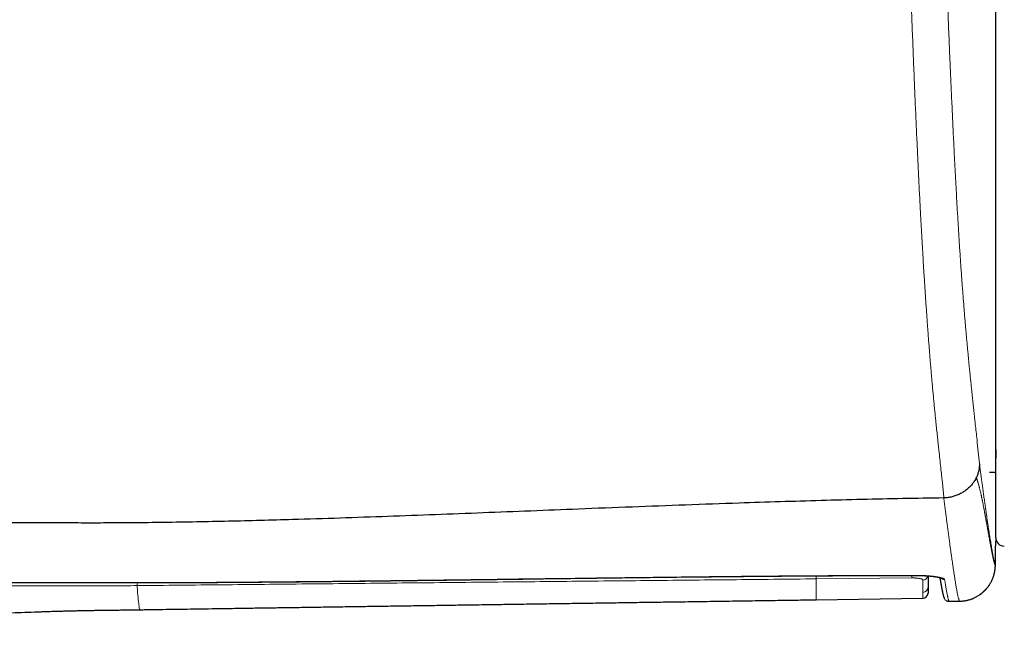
# Model space of a CAD drawing. Header units: millimetres. Extents: x 8 to 969, y 12 to 489.
# Tile 31 of 52: x 529 to 586, y 418 to 454. Entities that reach past the tile are written whole.
import ezdxf

# ---------------------------------------------------------------- set-up
doc = ezdxf.new("R2010")
doc.units = ezdxf.units.MM

msp = doc.modelspace()

# ---------------------------------------------------------------- linework, layer by layer
at = {"color": 7, "linetype": 'Continuous', "lineweight": 30}
for p, q in [((585.44, 423.735), (585.44, 464.635)), ((585.44, 428.845), (585.441, 428.337)), ((585.075, 427.522), (585.44, 427.522)), ((575.013, 420.128), (581.218, 420.218))]:
    msp.add_line(p, q, dxfattribs=at)
at = {"color": 252, "linetype": 'Continuous', "lineweight": 0}
for p, q in [((580.568, 421.392), (575.014, 421.338)), ((582.729, 420.04), (583.34, 420.046)), ((582.729, 420.04), (582.73, 420.04))]:
    msp.add_line(p, q, dxfattribs=at)
at = {"color": 252, "linetype": 'Continuous', "lineweight": 0, "flags": 128}
for points in [[(535.578, 421.119), (535.578, 421.12), (535.581, 421.122)], [(574.998, 421.517), (574.999, 421.518), (575.002, 421.521)], [(580.795, 421.537), (580.796, 421.537), (580.798, 421.54)]]:
    msp.add_lwpolyline(points, dxfattribs=at)
at = {"color": 7, "linetype": 'Continuous', "lineweight": 30}
for centre, radius, start, end in [((585.94, 423.735), 0.5, 180, 270.0637), ((581.214, 420.518), 0.3, 270.8248, 359.9987)]:
    msp.add_arc(centre, radius, start, end, dxfattribs=at)
at = {"color": 252, "linetype": 'Continuous', "lineweight": 0}
for centre, radius, start, end in [((583.32, 422.146), 2.1, 270.5359, 359.0554), ((583.32, 422.146), 2.1, 359.0575, 0.1922), ((579.755, 421.534), 0.825, 350.1233, 0.1338), ((581.216, 421.567), 0.298, 270.8807, 349.4679), ((582.473, 421.597), 0.3, 221.9239, 270.7318), ((581.214, 420.852), 0.299, 270.9128, 359.8712), ((582.726, 420.34), 0.3, 208.9157, 270.5884)]:
    msp.add_arc(centre, radius, start, end, dxfattribs=at)
for points, knots in [([(582.439, 426.031), (582.427, 426.167), (582.402, 426.437), (582.357, 426.845), (582.311, 427.254), (582.262, 427.691), (582.212, 428.158), (582.163, 428.615), (582.117, 429.036), (582.076, 429.417), (582.035, 429.806), (581.994, 430.205), (581.956, 430.581), (581.92, 430.933), (581.888, 431.259), (581.856, 431.592), (581.823, 431.934), (581.79, 432.285), (581.759, 432.624), (581.73, 432.952), (581.703, 433.267), (581.675, 433.588), (581.647, 433.918), (581.62, 434.256), (581.592, 434.602), (581.564, 434.955), (581.538, 435.296), (581.513, 435.624), (581.49, 435.936), (581.467, 436.254), (581.442, 436.598), (581.416, 436.97), (581.389, 437.371), (581.361, 437.78), (581.334, 438.196), (581.307, 438.618), (581.28, 439.04), (581.254, 439.46), (581.229, 439.878), (581.204, 440.302), (581.179, 440.731), (581.154, 441.167), (581.129, 441.608), (581.104, 442.054), (581.078, 442.531), (581.051, 443.041), (581.023, 443.584), (580.996, 444.131), (580.968, 444.683), (580.941, 445.24), (580.914, 445.801), (580.888, 446.365), (580.86, 446.951), (580.833, 447.56), (580.805, 448.19), (580.777, 448.823), (580.75, 449.458), (580.722, 450.117), (580.694, 450.8), (580.665, 451.507), (580.637, 452.215), (580.609, 452.925), (580.582, 453.637), (580.554, 454.383), (580.526, 455.163), (580.497, 455.978), (580.472, 456.727), (580.449, 457.409), (580.429, 458.023), (580.41, 458.638), (580.391, 459.268), (580.372, 459.914), (580.353, 460.575), (580.335, 461.236), (580.317, 461.896), (580.301, 462.524), (580.287, 463.118), (580.274, 463.68), (580.261, 464.241), (580.249, 464.801), (580.238, 465.359), (580.227, 465.919), (580.217, 466.481), (580.207, 467.043), (580.199, 467.597), (580.191, 468.14), (580.183, 468.674), (580.177, 469.206), (580.171, 469.735), (580.165, 470.261), (580.16, 470.821), (580.156, 471.414), (580.152, 472.039), (580.149, 472.661), (580.147, 473.279), (580.146, 473.688), (580.146, 473.893)], [0, 0, 0, 0, 0.015675, 0.031349, 0.047024, 0.062699, 0.08151, 0.100321, 0.114117, 0.127915, 0.141712, 0.155508, 0.169303, 0.17983, 0.19036, 0.200891, 0.211421, 0.221949, 0.232474, 0.241283, 0.250093, 0.258902, 0.26771, 0.276566, 0.285423, 0.294279, 0.303134, 0.310512, 0.317891, 0.32527, 0.332647, 0.341463, 0.350284, 0.359107, 0.36793, 0.376751, 0.385567, 0.393908, 0.40225, 0.410593, 0.418933, 0.427332, 0.435733, 0.444135, 0.452534, 0.462481, 0.472431, 0.482381, 0.492329, 0.502334, 0.512341, 0.522348, 0.532354, 0.543395, 0.554438, 0.565482, 0.576525, 0.587566, 0.599744, 0.611925, 0.624106, 0.636288, 0.648469, 0.660647, 0.674532, 0.688417, 0.702302, 0.71274, 0.72318, 0.733619, 0.744057, 0.755272, 0.766489, 0.777706, 0.788923, 0.800136, 0.809716, 0.819299, 0.828884, 0.838468, 0.84805, 0.857629, 0.867389, 0.87715, 0.88691, 0.896297, 0.905686, 0.915076, 0.924467, 0.933857, 0.943244, 0.954594, 0.965945, 0.977297, 0.98865, 1, 1, 1, 1]), ([(582.23, 473.12), (582.23, 472.927), (582.231, 472.541), (582.233, 471.958), (582.236, 471.371), (582.24, 470.781), (582.244, 470.219), (582.249, 469.686), (582.254, 469.182), (582.26, 468.675), (582.266, 468.166), (582.273, 467.654), (582.282, 467.112), (582.292, 466.54), (582.303, 465.938), (582.315, 465.333), (582.329, 464.72), (582.343, 464.099), (582.359, 463.47), (582.375, 462.84), (582.393, 462.208), (582.411, 461.579), (582.43, 460.953), (582.45, 460.329), (582.47, 459.705), (582.491, 459.081), (582.512, 458.457), (582.536, 457.793), (582.561, 457.087), (582.589, 456.341), (582.617, 455.595), (582.646, 454.851), (582.674, 454.118), (582.704, 453.397), (582.733, 452.687), (582.762, 451.979), (582.791, 451.308), (582.819, 450.673), (582.845, 450.075), (582.872, 449.479), (582.899, 448.884), (582.926, 448.29), (582.954, 447.698), (582.982, 447.109), (583.009, 446.56), (583.035, 446.051), (583.058, 445.581), (583.082, 445.115), (583.107, 444.65), (583.131, 444.188), (583.157, 443.729), (583.182, 443.273), (583.208, 442.821), (583.234, 442.371), (583.261, 441.925), (583.288, 441.484), (583.315, 441.048), (583.342, 440.617), (583.37, 440.192), (583.399, 439.773), (583.427, 439.365), (583.455, 438.968), (583.483, 438.581), (583.511, 438.202), (583.54, 437.829), (583.568, 437.463), (583.597, 437.104), (583.625, 436.753), (583.654, 436.408), (583.683, 436.069), (583.712, 435.736), (583.741, 435.412), (583.769, 435.094), (583.798, 434.783), (583.827, 434.479), (583.855, 434.181), (583.885, 433.87), (583.917, 433.547), (583.951, 433.213), (583.984, 432.887), (584.017, 432.568), (584.053, 432.231), (584.09, 431.875), (584.13, 431.503), (584.169, 431.139), (584.212, 430.742), (584.258, 430.313), (584.308, 429.853), (584.365, 429.316), (584.429, 428.702), (584.475, 428.24), (584.499, 428.008)], [0, 0, 0, 0, 0.011342, 0.022685, 0.034029, 0.045371, 0.056712, 0.066232, 0.075754, 0.085278, 0.094801, 0.104323, 0.113842, 0.124885, 0.13593, 0.146975, 0.158017, 0.169389, 0.180764, 0.192141, 0.203517, 0.21489, 0.226095, 0.237304, 0.248513, 0.259724, 0.270933, 0.28214, 0.295581, 0.309024, 0.322467, 0.335911, 0.349351, 0.362239, 0.375128, 0.388017, 0.400905, 0.411876, 0.422849, 0.433822, 0.444793, 0.455803, 0.466814, 0.477825, 0.488835, 0.49774, 0.506646, 0.515552, 0.524457, 0.533407, 0.542359, 0.551311, 0.560261, 0.569316, 0.578375, 0.587433, 0.596488, 0.605626, 0.614767, 0.623907, 0.633045, 0.641959, 0.650876, 0.659793, 0.668707, 0.677699, 0.686693, 0.695688, 0.70468, 0.713792, 0.722907, 0.732021, 0.741134, 0.750298, 0.759464, 0.768629, 0.777794, 0.788844, 0.799895, 0.810948, 0.822001, 0.833052, 0.846857, 0.860664, 0.87447, 0.888276, 0.906678, 0.92508, 0.943483, 0.971741, 1, 1, 1, 1]), ([(584.499, 428.008), (584.512, 427.909), (584.538, 427.71), (584.576, 427.422), (584.614, 427.143), (584.65, 426.872), (584.689, 426.589), (584.73, 426.294), (584.772, 425.991), (584.813, 425.701), (584.852, 425.425), (584.89, 425.16), (584.927, 424.908), (584.963, 424.668), (584.996, 424.448), (585.027, 424.246), (585.055, 424.06), (585.083, 423.883), (585.11, 423.716), (585.137, 423.55), (585.164, 423.386), (585.191, 423.226), (585.216, 423.078), (585.24, 422.945), (585.262, 422.826), (585.282, 422.719), (585.301, 422.622), (585.319, 422.535), (585.335, 422.456), (585.351, 422.387), (585.365, 422.326), (585.378, 422.275), (585.39, 422.231), (585.401, 422.197), (585.411, 422.17), (585.417, 422.159), (585.42, 422.153)], [0, 0, 0, 0, 0.0245341, 0.0490701, 0.0736068, 0.098143, 0.1226772, 0.1534257, 0.1841765, 0.2149273, 0.2456761, 0.2764916, 0.307309, 0.3381265, 0.3689422, 0.3968331, 0.4247257, 0.4526191, 0.480512, 0.508403, 0.5408705, 0.5733397, 0.605809, 0.6382766, 0.6683762, 0.698477, 0.7285777, 0.7586774, 0.7887763, 0.8188761, 0.848976, 0.879075, 0.9093058, 0.9395374, 0.9697691, 1, 1, 1, 1]), ([(585.42, 422.111), (585.418, 422.113), (585.414, 422.117), (585.409, 422.127), (585.403, 422.139), (585.396, 422.154), (585.39, 422.171), (585.383, 422.191), (585.376, 422.212), (585.369, 422.235), (585.362, 422.261), (585.354, 422.288), (585.346, 422.318), (585.338, 422.349), (585.33, 422.382), (585.322, 422.416), (585.314, 422.451), (585.305, 422.488), (585.297, 422.526), (585.288, 422.565), (585.28, 422.605), (585.271, 422.645), (585.262, 422.687), (585.254, 422.729), (585.245, 422.769), (585.238, 422.806), (585.231, 422.84), (585.224, 422.875), (585.217, 422.91), (585.21, 422.945), (585.203, 422.98), (585.196, 423.017), (585.189, 423.056), (585.181, 423.096), (585.173, 423.135), (585.166, 423.175), (585.158, 423.216), (585.151, 423.256), (585.143, 423.296), (585.134, 423.343), (585.124, 423.398), (585.113, 423.46), (585.101, 423.523), (585.09, 423.585), (585.079, 423.647), (585.067, 423.71), (585.056, 423.772), (585.045, 423.833), (585.034, 423.894), (585.023, 423.954), (585.012, 424.014), (585.002, 424.075), (584.991, 424.137), (584.98, 424.198), (584.969, 424.258), (584.958, 424.316), (584.947, 424.378), (584.936, 424.442), (584.924, 424.508), (584.912, 424.573), (584.901, 424.638), (584.889, 424.701), (584.878, 424.764), (584.867, 424.826), (584.856, 424.887), (584.845, 424.946), (584.834, 425.004), (584.823, 425.065), (584.812, 425.127), (584.8, 425.19), (584.788, 425.253), (584.777, 425.313), (584.766, 425.373), (584.754, 425.434), (584.742, 425.497), (584.729, 425.562), (584.717, 425.625), (584.704, 425.689), (584.692, 425.752), (584.679, 425.814), (584.667, 425.875), (584.654, 425.934), (584.642, 425.992), (584.63, 426.051), (584.617, 426.111), (584.603, 426.173), (584.59, 426.233), (584.576, 426.294), (584.562, 426.357), (584.547, 426.421), (584.532, 426.482), (584.517, 426.542), (584.503, 426.599), (584.488, 426.656), (584.473, 426.714), (584.457, 426.771), (584.442, 426.826), (584.426, 426.88), (584.411, 426.931), (584.398, 426.973), (584.387, 427.007), (584.379, 427.033), (584.372, 427.055), (584.366, 427.073), (584.361, 427.087), (584.356, 427.102), (584.351, 427.119), (584.346, 427.137), (584.342, 427.153), (584.338, 427.167), (584.335, 427.178), (584.332, 427.186), (584.33, 427.191), (584.328, 427.194), (584.327, 427.194), (584.327, 427.193), (584.326, 427.193), (584.326, 427.193), (584.326, 427.192), (584.326, 427.192), (584.325, 427.19), (584.325, 427.189), (584.324, 427.188), (584.324, 427.187), (584.324, 427.187), (584.324, 427.186), (584.323, 427.186), (584.323, 427.185), (584.322, 427.186), (584.321, 427.188), (584.319, 427.192), (584.318, 427.197), (584.317, 427.203), (584.316, 427.207), (584.315, 427.209)], [0, 0, 0, 0, 0.018598, 0.036857, 0.054794, 0.072424, 0.089746, 0.106456, 0.12287, 0.138986, 0.154806, 0.170645, 0.18618, 0.201411, 0.216343, 0.230977, 0.245318, 0.259368, 0.27313, 0.286611, 0.299812, 0.312739, 0.325396, 0.337787, 0.349917, 0.359271, 0.368466, 0.3775, 0.386407, 0.395179, 0.403692, 0.412106, 0.42167, 0.430618, 0.439457, 0.448241, 0.456828, 0.465236, 0.4735, 0.481615, 0.494063, 0.506156, 0.517906, 0.529324, 0.540645, 0.551645, 0.562335, 0.572726, 0.582827, 0.592655, 0.602213, 0.612029, 0.621652, 0.630949, 0.639941, 0.648721, 0.657264, 0.667026, 0.676483, 0.685648, 0.694532, 0.70332, 0.711841, 0.720106, 0.728126, 0.73591, 0.743484, 0.750854, 0.759153, 0.767179, 0.77496, 0.782495, 0.789795, 0.796873, 0.804944, 0.812725, 0.820238, 0.827536, 0.835133, 0.842439, 0.849501, 0.856325, 0.862921, 0.869302, 0.876557, 0.883547, 0.890306, 0.896802, 0.904233, 0.911369, 0.918221, 0.924809, 0.931151, 0.937262, 0.943926, 0.950322, 0.956465, 0.962357, 0.968073, 0.973571, 0.976538, 0.979445, 0.982325, 0.983915, 0.985459, 0.987139, 0.989123, 0.99079, 0.992473, 0.994058, 0.995113, 0.996001, 0.996673, 0.997083, 0.99714, 0.99718, 0.997195, 0.997208, 0.997219, 0.997231, 0.997255, 0.997339, 0.997364, 0.997375, 0.997387, 0.9974, 0.997414, 0.997454, 0.997596, 0.997854, 0.998261, 0.998851, 0.999371, 1, 1, 1, 1]), ([(583.34, 420.046), (583.336, 420.052), (583.33, 420.063), (583.318, 420.09), (583.306, 420.126), (583.293, 420.172), (583.278, 420.228), (583.261, 420.298), (583.242, 420.382), (583.222, 420.478), (583.201, 420.587), (583.178, 420.709), (583.156, 420.832), (583.135, 420.954), (583.113, 421.082), (583.089, 421.229), (583.062, 421.4), (583.033, 421.583), (583.003, 421.779), (582.972, 421.988), (582.942, 422.192), (582.913, 422.387), (582.887, 422.571), (582.86, 422.763), (582.83, 422.976), (582.797, 423.212), (582.761, 423.475), (582.724, 423.75), (582.686, 424.036), (582.649, 424.319), (582.612, 424.596), (582.577, 424.864), (582.542, 425.142), (582.505, 425.429), (582.467, 425.724), (582.442, 425.928), (582.429, 426.031), (582.429, 426.031)], [0, 0, 0, 0, 0.030936, 0.061874, 0.092812, 0.123749, 0.154685, 0.189107, 0.223529, 0.257951, 0.292415, 0.326879, 0.361342, 0.387215, 0.413087, 0.445492, 0.477897, 0.510302, 0.542794, 0.575287, 0.607779, 0.632175, 0.656572, 0.680969, 0.705365, 0.734758, 0.764154, 0.793551, 0.822947, 0.85234, 0.876947, 0.901558, 0.926169, 0.950781, 0.975391, 0.999998, 1, 1, 1, 1]), ([(585.42, 422.153), (585.421, 422.153), (585.422, 422.153), (585.424, 422.167), (585.426, 422.191), (585.427, 422.226), (585.429, 422.274), (585.43, 422.333), (585.432, 422.403), (585.433, 422.484), (585.434, 422.576), (585.435, 422.676), (585.436, 422.787), (585.437, 422.909), (585.438, 423.042), (585.439, 423.187), (585.44, 423.341), (585.44, 423.504), (585.441, 423.632), (585.441, 423.708), (585.441, 423.725)], [0, 0, 0, 0, 0.057062, 0.114174, 0.171285, 0.228348, 0.287065, 0.345835, 0.404606, 0.463323, 0.520386, 0.577499, 0.634611, 0.691675, 0.7504, 0.809179, 0.867958, 0.926683, 0.983661, 1, 1, 1, 1]), ([(585.44, 423.521), (585.44, 423.474), (585.44, 423.378), (585.439, 423.245), (585.439, 423.121), (585.438, 423.008), (585.437, 422.905), (585.437, 422.813), (585.436, 422.73), (585.435, 422.653), (585.434, 422.581), (585.434, 422.516), (585.433, 422.459), (585.432, 422.409), (585.431, 422.365), (585.431, 422.327), (585.43, 422.293), (585.429, 422.263), (585.428, 422.236), (585.428, 422.214), (585.427, 422.194), (585.426, 422.177), (585.425, 422.161), (585.425, 422.147), (585.424, 422.136), (585.423, 422.128), (585.422, 422.121), (585.421, 422.116), (585.421, 422.113), (585.42, 422.112), (585.42, 422.111)], [0, 0, 0, 0, 0.052666, 0.106551, 0.158344, 0.208049, 0.25566, 0.301188, 0.344646, 0.386042, 0.430042, 0.47169, 0.511122, 0.548267, 0.583195, 0.616085, 0.64711, 0.679264, 0.709505, 0.737977, 0.764819, 0.790167, 0.820451, 0.848676, 0.874994, 0.899556, 0.922514, 0.950397, 0.976114, 1, 1, 1, 1]), ([(516.15, 420.265), (516.414, 420.31), (516.943, 420.4), (517.738, 420.52), (518.535, 420.628), (519.335, 420.722), (520.136, 420.804), (520.94, 420.875), (521.747, 420.935), (522.555, 420.986), (523.364, 421.027), (524.174, 421.061), (524.983, 421.087), (525.931, 421.11), (527.016, 421.127), (528.24, 421.136), (529.463, 421.137), (531.094, 421.132), (533.134, 421.123), (534.765, 421.123), (535.581, 421.122)], [0, 0, 0, 0, 0.041277, 0.082555, 0.123831, 0.165199, 0.206569, 0.247937, 0.289525, 0.331117, 0.372712, 0.414309, 0.455905, 0.497496, 0.560303, 0.623112, 0.685923, 0.748732, 0.874366, 1, 1, 1, 1]), ([(535.581, 421.122), (536.402, 421.124), (538.044, 421.127), (540.507, 421.141), (542.97, 421.159), (546.255, 421.19), (550.36, 421.235), (555.288, 421.298), (559.668, 421.357), (563.501, 421.407), (566.787, 421.447), (569.799, 421.479), (572.537, 421.504), (574.18, 421.515), (575.002, 421.521)], [0, 0, 0, 0, 0.0624971, 0.1249944, 0.1874918, 0.2499891, 0.3749896, 0.4999902, 0.6249918, 0.7083267, 0.7916615, 0.8749963, 0.9374982, 1, 1, 1, 1]), ([(575.014, 421.338), (573.372, 421.321), (570.088, 421.289), (565.162, 421.24), (560.236, 421.191), (555.311, 421.142), (550.387, 421.093), (545.463, 421.045), (540.539, 420.996), (537.257, 420.964), (535.616, 420.947)], [0, 0, 0, 0, 0.1249988, 0.2499977, 0.3749968, 0.4999961, 0.6249966, 0.7499973, 0.8749986, 1, 1, 1, 1]), ([(535.63, 421.12), (535.63, 421.096), (535.628, 421.043), (535.623, 420.979), (535.618, 420.958), (535.616, 420.947)], [0, 0, 0, 0, 0.276902, 0.638451, 1, 1, 1, 1]), ([(575.002, 421.521), (575.485, 421.524), (576.451, 421.529), (577.9, 421.535), (579.349, 421.539), (580.315, 421.54), (580.798, 421.54)], [0, 0, 0, 0, 0.249999, 0.499998, 0.749999, 1, 1, 1, 1]), ([(575.014, 421.338), (575.014, 421.291), (575.014, 421.198), (575.014, 421.07), (575.014, 420.95), (575.014, 420.839), (575.014, 420.736), (575.014, 420.642), (575.014, 420.584), (575.014, 420.554), (575.014, 420.551), (575.014, 420.547), (575.014, 420.544), (575.014, 420.54), (575.014, 420.532), (575.014, 420.516), (575.014, 420.484), (575.014, 420.444), (575.014, 420.402), (575.014, 420.364), (575.014, 420.331), (575.013, 420.301), (575.013, 420.273), (575.013, 420.245), (575.013, 420.219), (575.013, 420.195), (575.013, 420.174), (575.013, 420.157), (575.013, 420.143), (575.013, 420.134), (575.013, 420.128), (575.013, 420.128), (575.013, 420.128)], [0, 0, 0, 0, 0.0520065, 0.1044918, 0.157456, 0.2108981, 0.2648155, 0.3192064, 0.3740722, 0.3764656, 0.3788628, 0.3812638, 0.3836688, 0.3860776, 0.3884904, 0.3999169, 0.420536, 0.4580398, 0.4922666, 0.5271924, 0.5589665, 0.5912972, 0.624184, 0.6576262, 0.6981616, 0.7394836, 0.7815931, 0.8244908, 0.8681775, 0.9126538, 0.9579202, 1, 1, 1, 1]), ([(575.027, 421.518), (575.026, 421.506), (575.026, 421.479), (575.024, 421.441), (575.022, 421.404), (575.02, 421.374), (575.017, 421.351), (575.015, 421.342), (575.014, 421.338)], [0, 0, 0, 0, 0.124563, 0.29965, 0.474738, 0.649825, 0.824913, 1, 1, 1, 1]), ([(581.22, 421.268), (581.219, 421.273), (581.218, 421.284), (581.204, 421.299), (581.181, 421.313), (581.15, 421.327), (581.111, 421.34), (581.064, 421.352), (581.01, 421.363), (580.949, 421.372), (580.884, 421.379), (580.814, 421.385), (580.74, 421.39), (580.659, 421.392), (580.6, 421.392), (580.568, 421.392)], [0, 0, 0, 0, 0.076617, 0.153472, 0.230085, 0.30663, 0.38342, 0.459956, 0.535589, 0.611469, 0.687091, 0.761124, 0.8354, 0.909427, 1, 1, 1, 1]), ([(580.798, 421.54), (580.848, 421.54), (580.948, 421.54), (581.096, 421.537), (581.24, 421.532), (581.381, 421.525), (581.516, 421.517), (581.646, 421.506), (581.769, 421.494), (581.884, 421.481), (581.991, 421.466), (582.09, 421.45), (582.178, 421.433), (582.256, 421.414), (582.323, 421.395), (582.379, 421.375), (582.423, 421.354), (582.453, 421.334), (582.471, 421.315), (582.475, 421.303), (582.477, 421.297)], [0, 0, 0, 0, 0.055918, 0.112037, 0.168157, 0.224076, 0.279974, 0.336068, 0.392165, 0.448066, 0.504408, 0.560946, 0.617486, 0.673831, 0.730974, 0.788317, 0.845661, 0.902805, 0.951403, 1, 1, 1, 1]), ([(581.219, 420.552), (581.219, 420.573), (581.219, 420.616), (581.219, 420.687), (581.219, 420.765), (581.22, 420.85), (581.22, 420.943), (581.22, 421.043), (581.22, 421.15), (581.22, 421.229), (581.22, 421.268)], [0, 0, 0, 0, 0.124796, 0.249591, 0.374443, 0.499295, 0.624434, 0.749572, 0.874786, 1, 1, 1, 1]), ([(582.477, 421.297), (582.485, 421.248), (582.501, 421.151), (582.523, 421.016), (582.545, 420.89), (582.565, 420.773), (582.585, 420.666), (582.603, 420.567), (582.62, 420.477), (582.637, 420.396), (582.652, 420.323), (582.666, 420.258), (582.679, 420.202), (582.691, 420.153), (582.702, 420.113), (582.712, 420.081), (582.721, 420.056), (582.726, 420.045), (582.729, 420.04)], [0, 0, 0, 0, 0.062323, 0.124647, 0.187015, 0.249386, 0.311758, 0.374127, 0.43663, 0.499136, 0.561642, 0.624146, 0.686776, 0.749408, 0.812039, 0.87467, 0.937335, 1, 1, 1, 1]), ([(535.616, 420.947), (535.616, 420.947), (535.14, 420.942), (534.186, 420.937), (532.757, 420.938), (531.327, 420.942), (529.898, 420.943), (528.548, 420.936), (527.279, 420.921), (526.09, 420.899), (525.001, 420.87), (524.011, 420.835), (523.121, 420.795), (522.232, 420.746), (521.405, 420.691), (520.641, 420.63), (519.94, 420.564), (519.24, 420.489), (518.586, 420.409), (517.98, 420.326), (517.42, 420.244), (516.862, 420.154), (516.305, 420.055), (515.935, 419.981), (515.75, 419.944)], [0, 0, 0, 0, 0.000003, 0.07176, 0.143519, 0.215278, 0.287037, 0.358795, 0.418487, 0.47818, 0.537872, 0.582578, 0.627286, 0.671993, 0.716698, 0.752045, 0.787395, 0.822745, 0.858091, 0.886472, 0.914857, 0.943242, 0.971623, 1, 1, 1, 1]), ([(535.616, 420.947), (535.626, 420.812), (535.655, 420.424), (535.697, 419.975), (535.742, 419.659), (535.773, 419.535), (535.787, 419.56), (535.79, 419.565)], [0, 0, 0, 0, 0.135021, 0.390393, 0.656465, 0.931203, 1, 1, 1, 1]), ([(581.218, 420.218), (581.218, 420.218), (581.218, 420.219), (581.218, 420.228), (581.218, 420.246), (581.218, 420.273), (581.218, 420.309), (581.219, 420.354), (581.219, 420.409), (581.219, 420.474), (581.219, 420.526), (581.219, 420.552)], [0, 0, 0, 0, 0.084411, 0.198595, 0.312789, 0.426801, 0.540827, 0.655588, 0.770349, 0.885174, 1, 1, 1, 1])]:
    msp.add_open_spline(points, degree=3, knots=knots, dxfattribs=at)
at = {"color": 7, "linetype": 'Continuous', "lineweight": 30}
for points, knots in [([(584.499, 428.008), (584.499, 428), (584.498, 427.961), (584.496, 427.89), (584.487, 427.797), (584.474, 427.703), (584.455, 427.607), (584.43, 427.508), (584.398, 427.407), (584.36, 427.307), (584.33, 427.242), (584.315, 427.209)], [0, 0, 0, 0, 0.029755, 0.143801, 0.257846, 0.372966, 0.488086, 0.615315, 0.742544, 0.871272, 1, 1, 1, 1]), ([(584.315, 427.209), (584.297, 427.174), (584.262, 427.102), (584.201, 427.002), (584.136, 426.908), (584.068, 426.819), (583.995, 426.734), (583.915, 426.652), (583.83, 426.573), (583.741, 426.499), (583.649, 426.43), (583.553, 426.367), (583.454, 426.309), (583.35, 426.255), (583.242, 426.206), (583.132, 426.163), (583.021, 426.126), (582.909, 426.095), (582.794, 426.07), (582.677, 426.051), (582.558, 426.037), (582.479, 426.033), (582.439, 426.031)], [0, 0, 0, 0, 0.053314, 0.106822, 0.155746, 0.204709, 0.253633, 0.303974, 0.354355, 0.404696, 0.453582, 0.502505, 0.551391, 0.601695, 0.652039, 0.702342, 0.751229, 0.800152, 0.849039, 0.899345, 0.949693, 1, 1, 1, 1]), ([(582.429, 426.031), (581.637, 426.018), (580.054, 425.992), (577.68, 425.939), (575.305, 425.877), (572.931, 425.807), (570.311, 425.722), (567.447, 425.621), (564.34, 425.504), (561.344, 425.387), (558.461, 425.272), (555.69, 425.163), (552.922, 425.056), (550.156, 424.954), (547.392, 424.858), (544.931, 424.78), (542.773, 424.72), (540.915, 424.674), (539.055, 424.635), (537.191, 424.606), (535.456, 424.587), (533.849, 424.577), (532.372, 424.576), (530.892, 424.582), (529.409, 424.59), (528.075, 424.595), (526.89, 424.596), (525.856, 424.592), (524.825, 424.581), (523.87, 424.564), (522.992, 424.542), (522.191, 424.515), (521.394, 424.481), (520.629, 424.44), (519.896, 424.393), (519.195, 424.341), (518.499, 424.281), (517.806, 424.212), (517.119, 424.134), (516.435, 424.049), (515.754, 423.956), (515.303, 423.888), (515.077, 423.854)], [0, 0, 0, 0, 0.035218, 0.070445, 0.105679, 0.140917, 0.176156, 0.2223, 0.268434, 0.314551, 0.355707, 0.396837, 0.437936, 0.479, 0.520022, 0.561005, 0.588543, 0.6161, 0.643693, 0.67134, 0.69906, 0.720902, 0.74281, 0.76478, 0.786782, 0.808779, 0.824155, 0.839499, 0.8548, 0.870047, 0.881981, 0.893871, 0.905711, 0.917498, 0.927974, 0.938403, 0.948782, 0.95911, 0.969389, 0.979626, 0.989827, 1, 1, 1, 1]), ([(582.429, 426.031), (582.429, 426.031), (582.431, 426.031), (582.434, 426.031), (582.436, 426.031), (582.438, 426.031), (582.439, 426.031)], [0, 0, 0, 0, 0.249909, 0.499847, 0.749872, 1, 1, 1, 1]), ([(583.34, 420.046), (583.367, 420.046), (583.421, 420.047), (583.503, 420.053), (583.583, 420.061), (583.664, 420.073), (583.743, 420.088), (583.822, 420.106), (583.9, 420.126), (583.976, 420.15), (584.052, 420.176), (584.126, 420.205), (584.199, 420.237), (584.27, 420.272), (584.34, 420.309), (584.408, 420.348), (584.474, 420.39), (584.538, 420.434), (584.601, 420.48), (584.661, 420.528), (584.72, 420.578), (584.776, 420.631), (584.83, 420.684), (584.882, 420.74), (584.931, 420.797), (584.978, 420.855), (585.023, 420.915), (585.065, 420.976), (585.105, 421.037), (585.142, 421.099), (585.177, 421.162), (585.209, 421.225), (585.238, 421.287), (585.264, 421.349), (585.288, 421.409), (585.309, 421.467), (585.327, 421.522), (585.342, 421.574), (585.355, 421.622), (585.366, 421.666), (585.375, 421.707), (585.383, 421.744), (585.389, 421.778), (585.395, 421.809), (585.399, 421.838), (585.403, 421.865), (585.406, 421.89), (585.409, 421.914), (585.412, 421.937), (585.414, 421.958), (585.416, 421.978), (585.418, 421.998), (585.419, 422.019), (585.421, 422.04), (585.422, 422.062), (585.423, 422.085), (585.425, 422.112), (585.426, 422.147), (585.427, 422.189), (585.429, 422.237), (585.43, 422.285), (585.431, 422.333), (585.432, 422.383), (585.433, 422.435), (585.433, 422.49), (585.434, 422.546), (585.435, 422.604), (585.435, 422.664), (585.436, 422.727), (585.437, 422.792), (585.437, 422.86), (585.438, 422.93), (585.438, 423.002), (585.438, 423.078), (585.439, 423.156), (585.439, 423.237), (585.44, 423.32), (585.44, 423.406), (585.44, 423.472), (585.44, 423.51), (585.44, 423.518)], [0, 0, 0, 0, 0.011421, 0.022927, 0.034398, 0.045835, 0.057238, 0.068606, 0.07994, 0.091239, 0.102504, 0.113733, 0.124926, 0.136082, 0.147201, 0.158281, 0.169323, 0.180323, 0.191281, 0.202195, 0.213063, 0.223882, 0.23465, 0.245364, 0.256018, 0.266609, 0.277129, 0.287571, 0.297923, 0.308173, 0.3183, 0.328277, 0.338067, 0.34762, 0.356869, 0.365738, 0.374147, 0.382035, 0.389377, 0.396188, 0.402517, 0.40844, 0.41404, 0.419406, 0.42463, 0.429802, 0.435011, 0.440325, 0.445843, 0.451664, 0.457465, 0.464331, 0.471899, 0.480432, 0.490227, 0.501736, 0.515706, 0.533617, 0.559583, 0.588765, 0.612944, 0.63546, 0.659358, 0.68219, 0.704372, 0.72612, 0.747549, 0.768718, 0.789663, 0.8104, 0.830937, 0.851294, 0.871906, 0.892432, 0.912913, 0.933371, 0.953826, 0.974286, 0.994587, 1, 1, 1, 1]), ([(585.441, 423.724), (585.441, 423.713), (585.441, 423.646), (585.441, 423.578), (585.44, 423.524), (585.44, 423.521)], [0, 0, 0, 0, 0.157219, 0.954054, 1, 1, 1, 1]), ([(516.147, 420.261), (516.172, 420.265), (516.335, 420.294), (516.635, 420.344), (517.045, 420.411), (517.448, 420.473), (517.846, 420.531), (518.238, 420.584), (518.625, 420.634), (519.014, 420.681), (519.41, 420.725), (519.814, 420.768), (520.226, 420.808), (520.647, 420.846), (521.076, 420.881), (521.514, 420.914), (521.963, 420.945), (522.423, 420.974), (522.894, 421), (523.378, 421.024), (523.876, 421.046), (524.389, 421.065), (524.919, 421.082), (525.469, 421.096), (526.042, 421.108), (526.642, 421.118), (527.276, 421.126), (527.95, 421.131), (528.683, 421.133), (529.513, 421.134), (530.476, 421.133), (531.669, 421.129), (532.98, 421.123), (534.298, 421.119), (535.145, 421.119), (535.552, 421.119), (535.578, 421.12)], [0, 0, 0, 0, 0.003877, 0.025549, 0.046848, 0.067795, 0.088411, 0.108714, 0.128722, 0.148565, 0.169111, 0.189994, 0.211247, 0.232899, 0.254984, 0.277543, 0.300619, 0.324266, 0.348503, 0.373361, 0.39891, 0.425233, 0.45243, 0.480628, 0.509986, 0.540713, 0.573091, 0.60752, 0.644604, 0.685916, 0.735325, 0.793052, 0.869598, 0.937177, 0.996072, 1, 1, 1, 1]), ([(535.578, 421.12), (535.809, 421.12), (536.553, 421.12), (537.831, 421.125), (539.475, 421.132), (541.232, 421.143), (543.114, 421.157), (545.099, 421.175), (547.211, 421.196), (549.482, 421.222), (551.957, 421.252), (554.682, 421.287), (557.656, 421.326), (560.716, 421.367), (563.634, 421.405), (566.26, 421.437), (568.606, 421.463), (570.752, 421.485), (572.742, 421.502), (574.14, 421.512), (574.878, 421.517), (574.998, 421.517)], [0, 0, 0, 0, 0.01762, 0.056589, 0.097271, 0.142777, 0.190356, 0.240521, 0.293842, 0.351107, 0.413416, 0.482184, 0.558481, 0.639746, 0.715036, 0.780585, 0.839507, 0.893576, 0.943862, 0.990864, 1, 1, 1, 1]), ([(574.998, 421.517), (575.086, 421.518), (575.812, 421.523), (577.147, 421.529), (578.977, 421.535), (580.184, 421.537), (580.78, 421.537), (580.795, 421.537)], [0, 0, 0, 0, 0.045541, 0.375369, 0.691179, 0.992271, 1, 1, 1, 1]), ([(580.795, 421.537), (580.808, 421.537), (580.846, 421.537), (580.908, 421.536), (580.981, 421.535), (581.053, 421.534), (581.124, 421.532), (581.194, 421.53), (581.262, 421.527), (581.33, 421.523), (581.397, 421.52), (581.462, 421.516), (581.526, 421.511), (581.589, 421.506), (581.65, 421.501), (581.708, 421.495), (581.765, 421.489), (581.819, 421.483), (581.871, 421.476), (581.92, 421.469), (581.966, 421.462), (582.009, 421.455), (582.05, 421.448), (582.088, 421.441), (582.123, 421.433), (582.154, 421.426), (582.182, 421.419), (582.207, 421.412), (582.228, 421.406), (582.245, 421.4), (582.257, 421.396), (582.266, 421.392), (582.271, 421.39), (582.274, 421.388), (582.274, 421.388), (582.274, 421.388)], [0, 0, 0, 0, 0.018133, 0.051846, 0.085701, 0.119503, 0.153044, 0.186201, 0.219359, 0.252757, 0.286259, 0.319838, 0.353465, 0.387101, 0.420699, 0.454218, 0.487615, 0.520843, 0.553855, 0.586599, 0.61902, 0.651195, 0.683355, 0.715358, 0.747103, 0.778471, 0.809326, 0.839517, 0.868878, 0.89724, 0.924434, 0.947595, 0.96946, 0.99003, 1, 1, 1, 1]), ([(581.514, 421.512), (581.514, 421.49), (581.514, 421.43), (581.514, 421.339), (581.514, 421.239), (581.514, 421.147), (581.514, 421.063), (581.514, 420.985), (581.514, 420.914), (581.514, 420.872), (581.514, 420.851)], [0, 0, 0, 0, 0.073804, 0.206226, 0.33873, 0.471234, 0.603395, 0.735555, 0.867778, 1, 1, 1, 1]), ([(582.2, 421.414), (582.202, 421.399), (582.209, 421.358), (582.22, 421.292), (582.233, 421.216), (582.246, 421.143), (582.258, 421.073), (582.27, 421.005), (582.282, 420.94), (582.294, 420.878), (582.305, 420.818), (582.315, 420.761), (582.326, 420.707), (582.336, 420.656), (582.346, 420.607), (582.356, 420.561), (582.365, 420.517), (582.375, 420.475), (582.384, 420.436), (582.393, 420.4), (582.402, 420.365), (582.411, 420.33), (582.421, 420.296), (582.432, 420.265), (582.442, 420.24), (582.45, 420.222), (582.456, 420.208), (582.461, 420.199), (582.463, 420.195)], [0, 0, 0, 0, 0.020252, 0.058387, 0.096715, 0.135238, 0.174003, 0.213018, 0.252263, 0.29175, 0.331497, 0.371523, 0.411852, 0.452515, 0.493551, 0.534996, 0.576965, 0.619505, 0.662768, 0.70699, 0.752579, 0.800302, 0.85187, 0.912272, 0.945033, 0.968716, 0.988399, 1, 1, 1, 1]), ([(581.514, 420.851), (581.514, 420.829), (581.514, 420.784), (581.514, 420.727), (581.514, 420.676), (581.514, 420.634), (581.514, 420.598), (581.514, 420.571), (581.514, 420.552), (581.514, 420.538), (581.514, 420.528), (581.514, 420.519), (581.514, 420.519), (581.514, 420.519)], [0, 0, 0, 0, 0.098267, 0.196537, 0.294804, 0.393164, 0.491526, 0.589885, 0.66377, 0.737654, 0.811551, 0.885448, 1, 1, 1, 1]), ([(535.79, 419.551), (535.896, 419.552), (536.266, 419.558), (536.902, 419.567), (537.705, 419.579), (538.519, 419.591), (539.344, 419.604), (540.182, 419.616), (541.059, 419.629), (541.978, 419.643), (542.938, 419.657), (543.913, 419.671), (544.902, 419.686), (545.904, 419.701), (546.921, 419.716), (547.952, 419.731), (548.996, 419.747), (550.055, 419.762), (551.12, 419.778), (552.194, 419.794), (553.274, 419.81), (554.368, 419.826), (555.482, 419.842), (556.616, 419.859), (557.771, 419.876), (558.94, 419.893), (560.124, 419.91), (561.313, 419.928), (562.509, 419.945), (563.712, 419.963), (564.928, 419.981), (566.166, 419.999), (567.426, 420.017), (568.709, 420.036), (570.005, 420.055), (571.316, 420.074), (572.64, 420.093), (573.874, 420.111), (574.667, 420.123), (575.013, 420.128)], [0, 0, 0, 0, 0.008094, 0.028259, 0.048718, 0.069472, 0.090519, 0.111861, 0.133497, 0.157636, 0.182131, 0.206982, 0.232189, 0.257751, 0.28367, 0.309944, 0.336574, 0.363559, 0.390901, 0.4181, 0.445642, 0.473528, 0.501757, 0.530851, 0.560301, 0.590106, 0.620267, 0.650784, 0.681102, 0.711762, 0.742766, 0.774112, 0.806452, 0.839148, 0.872202, 0.905612, 0.939379, 0.973503, 1, 1, 1, 1]), ([(582.588, 420.074), (582.591, 420.072), (582.603, 420.066), (582.624, 420.057), (582.653, 420.048), (582.684, 420.042), (582.71, 420.039), (582.725, 420.04), (582.73, 420.04)], [0, 0, 0, 0, 0.077052, 0.274136, 0.471886, 0.692468, 0.908811, 1, 1, 1, 1]), ([(582.73, 420.039), (582.784, 420.04), (582.987, 420.042), (583.191, 420.044), (583.34, 420.045)], [0, 0, 0, 0, 0.265325, 1, 1, 1, 1]), ([(514.97, 418.358), (514.972, 418.359), (514.978, 418.36), (514.988, 418.362), (514.998, 418.365), (515.013, 418.368), (515.033, 418.373), (515.06, 418.379), (515.091, 418.386), (515.121, 418.393), (515.148, 418.399), (515.171, 418.404), (515.194, 418.409), (515.217, 418.414), (515.239, 418.418), (515.267, 418.424), (515.301, 418.431), (515.341, 418.44), (515.382, 418.448), (515.424, 418.456), (515.463, 418.464), (515.499, 418.471), (515.528, 418.477), (515.556, 418.482), (515.584, 418.487), (515.609, 418.492), (515.634, 418.497), (515.66, 418.502), (515.689, 418.507), (515.72, 418.513), (515.754, 418.519), (515.791, 418.525), (515.831, 418.533), (515.872, 418.54), (515.914, 418.547), (515.956, 418.554), (515.999, 418.562), (516.048, 418.57), (516.102, 418.579), (516.153, 418.587), (516.202, 418.595), (516.246, 418.602), (516.292, 418.61), (516.337, 418.617), (516.381, 418.624), (516.418, 418.629), (516.448, 418.634), (516.471, 418.638), (516.494, 418.641), (516.521, 418.645), (516.551, 418.65), (516.605, 418.658), (516.677, 418.668), (516.765, 418.681), (516.847, 418.693), (516.914, 418.702), (516.966, 418.71), (517.005, 418.715), (517.043, 418.72), (517.08, 418.725), (517.117, 418.73), (517.152, 418.735), (517.183, 418.739), (517.213, 418.743), (517.247, 418.748), (517.288, 418.753), (517.335, 418.759), (517.387, 418.766), (517.463, 418.776), (517.563, 418.789), (517.688, 418.804), (517.79, 418.817), (517.869, 418.826), (517.92, 418.832), (517.966, 418.837), (518.006, 418.842), (518.039, 418.846), (518.071, 418.849), (518.107, 418.853), (518.155, 418.859), (518.212, 418.865), (518.274, 418.872), (518.339, 418.879), (518.406, 418.886), (518.486, 418.895), (518.58, 418.904), (518.691, 418.916), (518.813, 418.928), (518.919, 418.938), (519.007, 418.946), (519.074, 418.952), (519.142, 418.958), (519.21, 418.964), (519.274, 418.97), (519.328, 418.974), (519.373, 418.978), (519.408, 418.981), (519.434, 418.983), (519.456, 418.985), (519.479, 418.987), (519.503, 418.989), (519.552, 418.993), (519.628, 418.999), (519.734, 419.007), (519.832, 419.014), (519.921, 419.021), (520.001, 419.026), (520.087, 419.032), (520.181, 419.038), (520.286, 419.044), (520.408, 419.052), (520.549, 419.06), (520.71, 419.068), (520.885, 419.076), (521.067, 419.084), (521.255, 419.092), (521.448, 419.1), (521.652, 419.108), (521.866, 419.117), (522.09, 419.126), (522.325, 419.135), (522.577, 419.145), (522.842, 419.156), (523.114, 419.167), (523.379, 419.178), (523.637, 419.188), (523.909, 419.2), (524.195, 419.211), (524.494, 419.223), (524.781, 419.235), (525.058, 419.246), (525.323, 419.256), (525.578, 419.266), (525.822, 419.276), (526.055, 419.285), (526.277, 419.294), (526.489, 419.302), (526.69, 419.31), (526.88, 419.317), (527.06, 419.324), (527.485, 419.341), (528.101, 419.365), (528.907, 419.397), (529.449, 419.416), (529.784, 419.428), (529.915, 419.433), (530.048, 419.437), (530.187, 419.442), (530.336, 419.447), (530.495, 419.452), (530.665, 419.457), (530.847, 419.462), (531.041, 419.468), (531.248, 419.474), (531.469, 419.48), (531.701, 419.486), (531.945, 419.492), (532.2, 419.497), (532.465, 419.503), (532.74, 419.508), (533.026, 419.513), (533.327, 419.518), (533.641, 419.522), (533.969, 419.526), (534.31, 419.53), (534.663, 419.534), (535.028, 419.539), (535.405, 419.543), (535.661, 419.547), (535.791, 419.549)], [0, 0, 0, 0, 0.00124, 0.002649, 0.004141, 0.005717, 0.009161, 0.01295, 0.017181, 0.021915, 0.024597, 0.02742, 0.030382, 0.033237, 0.035752, 0.03808, 0.042816, 0.047202, 0.051263, 0.055525, 0.0602, 0.063051, 0.066034, 0.068813, 0.07121, 0.073487, 0.075683, 0.077798, 0.080572, 0.083223, 0.08611, 0.08933, 0.092489, 0.095919, 0.099426, 0.102495, 0.105803, 0.109526, 0.113602, 0.117774, 0.120937, 0.12414, 0.127384, 0.13067, 0.133817, 0.136542, 0.138384, 0.139961, 0.141383, 0.143087, 0.145122, 0.147433, 0.153456, 0.159068, 0.164266, 0.16908, 0.171498, 0.173875, 0.176211, 0.178505, 0.180757, 0.182926, 0.184752, 0.186362, 0.188342, 0.190698, 0.193432, 0.196545, 0.199847, 0.206647, 0.213709, 0.221039, 0.223993, 0.226936, 0.22955, 0.231782, 0.23363, 0.235092, 0.236986, 0.239579, 0.242785, 0.246095, 0.24951, 0.253032, 0.25666, 0.261893, 0.267597, 0.273789, 0.280477, 0.283741, 0.287114, 0.290595, 0.29417, 0.297432, 0.300207, 0.302494, 0.304159, 0.305412, 0.306404, 0.307488, 0.30868, 0.309934, 0.314607, 0.319579, 0.32485, 0.328358, 0.331986, 0.335842, 0.340085, 0.344719, 0.349747, 0.356177, 0.363154, 0.370674, 0.37873, 0.38654, 0.39478, 0.403444, 0.412528, 0.42203, 0.43195, 0.442289, 0.45402, 0.465506, 0.476674, 0.487532, 0.498088, 0.511124, 0.523691, 0.535795, 0.547439, 0.558625, 0.569356, 0.579633, 0.589458, 0.598833, 0.607758, 0.616235, 0.624265, 0.631848, 0.639056, 0.678323, 0.709943, 0.741399, 0.746918, 0.752432, 0.757945, 0.763756, 0.770067, 0.776754, 0.783924, 0.791579, 0.799718, 0.808502, 0.81779, 0.827581, 0.837876, 0.848675, 0.859773, 0.871358, 0.883431, 0.895992, 0.909315, 0.923147, 0.937491, 0.952348, 0.967717, 0.983601, 1, 1, 1, 1])]:
    msp.add_open_spline(points, degree=3, knots=knots, dxfattribs=at)

doc.saveas('drawing.dxf')
